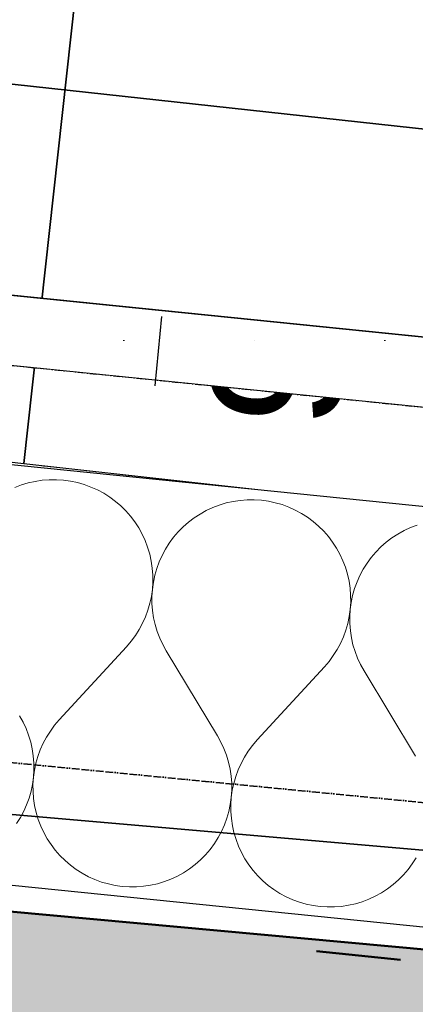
# Model space of a CAD drawing. Header units: millimetres. Extents: x -28761 to 4793, y -4271 to 20239.
# Tile 141 of 256: x -15615 to -15463, y 9489 to 9866. Entities that reach past the tile are written whole.
import ezdxf

# ---------------------------------------------------------------- set-up
doc = ezdxf.new("R2010")
doc.units = ezdxf.units.MM
doc.header["$MEASUREMENT"] = 0
for name, pattern in [('Telekomunikacni vodic', [9.25, 3, -0.75, 3, -0.75, 0.125, -0.75, 0.125, -0.75]), ('Wipeout_Contour', [1000, 0, -1000]), ('Čerchovaná M', [4.5, 2.5, -0.85, 0.3, -0.85]), ('Čárkovaná S', [2.5, 1.5, -1])]:
    doc.linetypes.add(name, pattern=pattern)
for name, color, linetype in [('5._POHLED ZÁPADNÍ_1_Interiér - schodiště', 7, 'Continuous'), ('5._POHLED ZÁPADNÍ_1_Konstrukce - nenosné', 7, 'Continuous'), ('5._POHLED ZÁPADNÍ_1_Konstrukce - nosné', 7, 'Continuous'), ('5._POHLED ZÁPADNÍ_1_Nové_Interiér - schodiště', 7, 'Continuous'), ('5._POHLED ZÁPADNÍ_1_Nové_Konstrukce - nosné', 7, 'Continuous'), ('5._POHLED ZÁPADNÍ_1_Nové_Otvory – Dveře', 7, 'Continuous'), ('5._POHLED ZÁPADNÍ_1_Nové_Výplně - Povrchové', 7, 'Continuous'), ('5._POHLED ZÁPADNÍ_1_Nové_Výplně – Řezové', 7, 'Continuous'), ('5._POHLED ZÁPADNÍ_1_Nové_ZJEDNODUŠENÝ DVŮR', 7, 'Continuous'), ('5._POHLED ZÁPADNÍ_1_TZB - elektroinstalace', 7, 'Continuous'), ('5._POHLED ZÁPADNÍ_1_Výplně – Řezové', 7, 'Continuous')]:
    doc.layers.add(name, color=color, linetype=linetype)
doc.styles.add('GENEROVANÝ_STYL_1', font='txt')

# ---------------------------------------------------------------- blocks, each defined once
blk = doc.blocks.new('*X42', base_point=(-30186.65, -6515.26))
at = {"layer": '5._POHLED ZÁPADNÍ_1_Nové_Výplně – Řezové', "color": 21, "linetype": 'Continuous', "lineweight": 20, "true_color": 0xffaaaa}
for p, q in [((-15614.17, 9687.59), (-15616.71, 9686.63)), ((-15611.56, 9688.38), (-15614.17, 9687.59)), ((-15608.91, 9688.97), (-15611.56, 9688.38)), ((-15606.22, 9689.38), (-15608.91, 9688.97)), ((-15603.51, 9689.59), (-15606.22, 9689.38)), ((-15600.79, 9689.6), (-15603.51, 9689.59)), ((-15598.07, 9689.43), (-15600.79, 9689.6)), ((-15595.38, 9689.06), (-15598.07, 9689.43)), ((-15592.72, 9688.49), (-15595.38, 9689.06)), ((-15590.1, 9687.74), (-15592.72, 9688.49)), ((-15587.55, 9686.81), (-15590.1, 9687.74)), ((-15585.06, 9685.69), (-15587.55, 9686.81)), ((-15582.67, 9684.4), (-15585.06, 9685.69)), ((-15580.37, 9682.95), (-15582.67, 9684.4)), ((-15578.18, 9681.33), (-15580.37, 9682.95)), ((-15576.12, 9679.56), (-15578.18, 9681.33)), ((-15574.18, 9677.65), (-15576.12, 9679.56)), ((-15540.91, 9678.95), (-15543.38, 9677.8)), ((-15538.37, 9679.92), (-15540.91, 9678.95)), ((-15535.76, 9680.7), (-15538.37, 9679.92)), ((-15533.11, 9681.29), (-15535.76, 9680.7)), ((-15530.42, 9681.7), (-15533.11, 9681.29)), ((-15527.71, 9681.91), (-15530.42, 9681.7)), ((-15524.98, 9681.93), (-15527.71, 9681.91)), ((-15522.27, 9681.75), (-15524.98, 9681.93)), ((-15519.57, 9681.38), (-15522.27, 9681.75)), ((-15516.91, 9680.82), (-15519.57, 9681.38)), ((-15514.3, 9680.06), (-15516.91, 9680.82)), ((-15511.74, 9679.13), (-15514.3, 9680.06)), ((-15509.26, 9678.01), (-15511.74, 9679.13)), ((-15572.39, 9675.6), (-15574.18, 9677.65)), ((-15570.75, 9673.43), (-15572.39, 9675.6)), ((-15548.04, 9675), (-15550.2, 9673.35)), ((-15545.76, 9676.48), (-15548.04, 9675)), ((-15543.38, 9677.8), (-15545.76, 9676.48)), ((-15506.87, 9676.72), (-15509.26, 9678.01)), ((-15504.57, 9675.27), (-15506.87, 9676.72)), ((-15502.38, 9673.65), (-15504.57, 9675.27)), ((-15569.26, 9671.15), (-15570.75, 9673.43)), ((-15567.94, 9668.77), (-15569.26, 9671.15)), ((-15552.25, 9671.56), (-15554.16, 9669.62)), ((-15550.2, 9673.35), (-15552.25, 9671.56)), ((-15500.31, 9671.88), (-15502.38, 9673.65)), ((-15498.38, 9669.97), (-15500.31, 9671.88)), ((-15465.11, 9671.27), (-15467.58, 9670.12)), ((-15462.57, 9672.24), (-15465.11, 9671.27)), ((-15566.8, 9666.3), (-15567.94, 9668.77)), ((-15555.93, 9667.56), (-15557.54, 9665.37)), ((-15554.16, 9669.62), (-15555.93, 9667.56)), ((-15496.59, 9667.92), (-15498.38, 9669.97)), ((-15494.94, 9665.75), (-15496.59, 9667.92)), ((-15472.23, 9667.32), (-15474.4, 9665.67)), ((-15469.96, 9668.8), (-15472.23, 9667.32)), ((-15467.58, 9670.12), (-15469.96, 9668.8)), ((-15565.84, 9663.76), (-15566.8, 9666.3)), ((-15565.05, 9661.16), (-15565.84, 9663.76)), ((-15557.54, 9665.37), (-15559, 9663.07)), ((-15493.46, 9663.47), (-15494.94, 9665.75)), ((-15492.14, 9661.09), (-15493.46, 9663.47)), ((-15476.45, 9663.88), (-15478.36, 9661.94)), ((-15474.4, 9665.67), (-15476.45, 9663.88)), ((-15564.46, 9658.5), (-15565.05, 9661.16)), ((-15560.29, 9660.67), (-15561.4, 9658.19)), ((-15559, 9663.07), (-15560.29, 9660.67)), ((-15491, 9658.63), (-15492.14, 9661.09)), ((-15480.13, 9659.88), (-15481.74, 9657.69)), ((-15478.36, 9661.94), (-15480.13, 9659.88)), ((-15564.06, 9655.81), (-15564.46, 9658.5)), ((-15563.85, 9653.1), (-15564.06, 9655.81)), ((-15561.4, 9658.19), (-15562.33, 9655.64)), ((-15490.03, 9656.08), (-15491, 9658.63)), ((-15489.25, 9653.48), (-15490.03, 9656.08)), ((-15481.74, 9657.69), (-15483.2, 9655.39)), ((-15563.83, 9650.38), (-15563.85, 9653.1)), ((-15563.08, 9653.02), (-15563.64, 9650.36)), ((-15562.33, 9655.64), (-15563.08, 9653.02)), ((-15488.66, 9650.82), (-15489.25, 9653.48)), ((-15484.49, 9652.99), (-15485.6, 9650.51)), ((-15483.2, 9655.39), (-15484.49, 9652.99)), ((-15564.01, 9647.66), (-15563.83, 9650.38)), ((-15563.64, 9650.36), (-15564.01, 9647.66)), ((-15488.26, 9648.13), (-15488.66, 9650.82)), ((-15485.6, 9650.51), (-15486.53, 9647.96)), ((-15564.95, 9642.31), (-15564.39, 9644.97)), ((-15564.39, 9644.97), (-15564.01, 9647.66)), ((-15564.01, 9647.66), (-15564.19, 9644.95)), ((-15564.19, 9644.95), (-15564.17, 9642.23)), ((-15488.05, 9645.42), (-15488.26, 9648.13)), ((-15488.03, 9642.7), (-15488.05, 9645.42)), ((-15487.28, 9645.34), (-15487.84, 9642.68)), ((-15486.53, 9647.96), (-15487.28, 9645.34)), ((-15565.7, 9639.69), (-15564.95, 9642.31)), ((-15564.17, 9642.23), (-15563.96, 9639.51)), ((-15488.21, 9639.98), (-15488.03, 9642.7)), ((-15487.84, 9642.68), (-15488.21, 9639.98)), ((-15567.76, 9634.66), (-15566.64, 9637.14)), ((-15566.64, 9637.14), (-15565.7, 9639.69)), ((-15563.96, 9639.51), (-15563.55, 9636.82)), ((-15489.15, 9634.63), (-15488.58, 9637.29)), ((-15488.58, 9637.29), (-15488.21, 9639.98)), ((-15488.21, 9639.98), (-15488.39, 9637.27)), ((-15488.39, 9637.27), (-15488.37, 9634.55)), ((-15569.05, 9632.26), (-15567.76, 9634.66)), ((-15563.55, 9636.82), (-15562.96, 9634.17)), ((-15562.96, 9634.17), (-15562.17, 9631.57)), ((-15489.9, 9632.01), (-15489.15, 9634.63)), ((-15488.37, 9634.55), (-15488.16, 9631.84)), ((-15572.12, 9627.78), (-15570.51, 9629.97)), ((-15570.51, 9629.97), (-15569.05, 9632.26)), ((-15562.17, 9631.57), (-15561.2, 9629.02)), ((-15491.95, 9626.98), (-15490.84, 9629.46)), ((-15490.84, 9629.46), (-15489.9, 9632.01)), ((-15488.16, 9631.84), (-15487.75, 9629.15)), ((-15573.89, 9625.71), (-15599.71, 9597.7)), ((-15573.89, 9625.71), (-15572.12, 9627.78)), ((-15561.2, 9629.02), (-15560.05, 9626.56)), ((-15560.05, 9626.56), (-15558.73, 9624.18)), ((-15493.24, 9624.58), (-15491.95, 9626.98)), ((-15487.75, 9629.15), (-15487.15, 9626.49)), ((-15487.15, 9626.49), (-15486.37, 9623.89)), ((-15558.73, 9624.18), (-15539.07, 9591.55)), ((-15496.32, 9620.1), (-15494.7, 9622.29)), ((-15494.7, 9622.29), (-15493.24, 9624.58)), ((-15486.37, 9623.89), (-15485.4, 9621.34)), ((-15498.09, 9618.03), (-15523.9, 9590.02)), ((-15498.09, 9618.03), (-15496.32, 9620.1)), ((-15485.4, 9621.34), (-15484.25, 9618.88)), ((-15484.25, 9618.88), (-15482.93, 9616.5)), ((-15482.93, 9616.5), (-15463.26, 9583.87)), ((-15613.55, 9596.85), (-15614.87, 9599.23)), ((-15612.4, 9594.39), (-15613.55, 9596.85)), ((-15601.48, 9595.63), (-15603.1, 9593.44)), ((-15599.71, 9597.7), (-15601.48, 9595.63)), ((-15611.43, 9591.84), (-15612.4, 9594.39)), ((-15610.65, 9589.24), (-15611.43, 9591.84)), ((-15603.1, 9593.44), (-15604.56, 9591.15)), ((-15610.05, 9586.59), (-15610.65, 9589.24)), ((-15605.85, 9588.75), (-15606.96, 9586.27)), ((-15604.56, 9591.15), (-15605.85, 9588.75)), ((-15537.74, 9589.17), (-15539.07, 9591.55)), ((-15536.6, 9586.71), (-15537.74, 9589.17)), ((-15525.68, 9587.95), (-15527.29, 9585.77)), ((-15523.9, 9590.02), (-15525.68, 9587.95)), ((-15609.64, 9583.9), (-15610.05, 9586.59)), ((-15606.96, 9586.27), (-15607.9, 9583.72)), ((-15535.63, 9584.17), (-15536.6, 9586.71)), ((-15534.84, 9581.56), (-15535.63, 9584.17)), ((-15527.29, 9585.77), (-15528.75, 9583.47)), ((-15609.43, 9581.18), (-15609.64, 9583.9)), ((-15609.41, 9578.46), (-15609.43, 9581.18)), ((-15608.65, 9581.1), (-15609.22, 9578.44)), ((-15607.9, 9583.72), (-15608.65, 9581.1)), ((-15534.25, 9578.91), (-15534.84, 9581.56)), ((-15530.04, 9581.07), (-15531.16, 9578.59)), ((-15528.75, 9583.47), (-15530.04, 9581.07)), ((-15609.59, 9575.75), (-15609.41, 9578.46)), ((-15609.22, 9578.44), (-15609.59, 9575.75)), ((-15533.84, 9576.22), (-15534.25, 9578.91)), ((-15531.16, 9578.59), (-15532.1, 9576.04)), ((-15610.52, 9570.39), (-15609.96, 9573.05)), ((-15609.96, 9573.05), (-15609.59, 9575.75)), ((-15609.59, 9575.75), (-15609.77, 9573.03)), ((-15609.77, 9573.03), (-15609.75, 9570.31)), ((-15533.63, 9573.5), (-15533.84, 9576.22)), ((-15533.61, 9570.78), (-15533.63, 9573.5)), ((-15532.85, 9573.42), (-15533.41, 9570.76)), ((-15532.1, 9576.04), (-15532.85, 9573.42)), ((-15611.27, 9567.77), (-15610.52, 9570.39)), ((-15609.75, 9570.31), (-15609.54, 9567.6)), ((-15533.79, 9568.07), (-15533.61, 9570.78)), ((-15533.41, 9570.76), (-15533.79, 9568.07)), ((-15612.2, 9565.22), (-15611.27, 9567.77)), ((-15609.54, 9567.6), (-15609.14, 9564.91)), ((-15534.72, 9562.71), (-15534.16, 9565.37)), ((-15534.16, 9565.37), (-15533.79, 9568.07)), ((-15533.79, 9568.07), (-15533.97, 9565.35)), ((-15533.97, 9565.35), (-15533.95, 9562.63)), ((-15614.6, 9560.34), (-15613.31, 9562.74)), ((-15613.31, 9562.74), (-15612.2, 9565.22)), ((-15609.14, 9564.91), (-15608.55, 9562.25)), ((-15608.55, 9562.25), (-15607.77, 9559.65)), ((-15535.46, 9560.1), (-15534.72, 9562.71)), ((-15533.95, 9562.63), (-15533.74, 9559.92)), ((-15616.06, 9558.04), (-15614.6, 9560.34)), ((-15607.77, 9559.65), (-15606.8, 9557.1)), ((-15536.4, 9557.54), (-15535.46, 9560.1)), ((-15533.74, 9559.92), (-15533.34, 9557.23)), ((-15606.8, 9557.1), (-15605.66, 9554.64)), ((-15605.66, 9554.64), (-15604.34, 9552.26)), ((-15538.8, 9552.66), (-15537.51, 9555.06)), ((-15537.51, 9555.06), (-15536.4, 9557.54)), ((-15533.34, 9557.23), (-15532.75, 9554.58)), ((-15532.75, 9554.58), (-15531.96, 9551.97)), ((-15604.34, 9552.26), (-15602.86, 9549.98)), ((-15541.87, 9548.17), (-15540.26, 9550.36)), ((-15540.26, 9550.36), (-15538.8, 9552.66)), ((-15531.96, 9551.97), (-15531, 9549.43)), ((-15602.86, 9549.98), (-15601.21, 9547.81)), ((-15601.21, 9547.81), (-15599.42, 9545.76)), ((-15543.64, 9546.11), (-15541.87, 9548.17)), ((-15531, 9549.43), (-15529.85, 9546.96)), ((-15529.85, 9546.96), (-15528.54, 9544.58)), ((-15599.42, 9545.76), (-15597.48, 9543.85)), ((-15597.48, 9543.85), (-15595.42, 9542.08)), ((-15547.6, 9542.38), (-15545.55, 9544.17)), ((-15545.55, 9544.17), (-15543.64, 9546.11)), ((-15528.54, 9544.58), (-15527.05, 9542.3)), ((-15466.07, 9540.5), (-15464.45, 9542.68)), ((-15464.45, 9542.68), (-15463, 9544.98)), ((-15595.42, 9542.08), (-15593.23, 9540.46)), ((-15593.23, 9540.46), (-15590.93, 9539.01)), ((-15590.93, 9539.01), (-15588.54, 9537.72)), ((-15554.42, 9537.93), (-15552.04, 9539.25)), ((-15552.04, 9539.25), (-15549.76, 9540.73)), ((-15549.76, 9540.73), (-15547.6, 9542.38)), ((-15527.05, 9542.3), (-15525.41, 9540.13)), ((-15525.41, 9540.13), (-15523.62, 9538.08)), ((-15467.84, 9538.43), (-15466.07, 9540.5)), ((-15588.54, 9537.72), (-15586.06, 9536.6)), ((-15586.06, 9536.6), (-15583.5, 9535.67)), ((-15583.5, 9535.67), (-15580.89, 9534.92)), ((-15562.04, 9535.03), (-15559.43, 9535.81)), ((-15559.43, 9535.81), (-15556.89, 9536.78)), ((-15556.89, 9536.78), (-15554.42, 9537.93)), ((-15523.62, 9538.08), (-15521.68, 9536.17)), ((-15521.68, 9536.17), (-15519.62, 9534.4)), ((-15471.79, 9534.7), (-15469.75, 9536.49)), ((-15469.75, 9536.49), (-15467.84, 9538.43)), ((-15580.89, 9534.92), (-15578.22, 9534.35)), ((-15578.22, 9534.35), (-15575.53, 9533.98)), ((-15575.53, 9533.98), (-15572.81, 9533.81)), ((-15572.81, 9533.81), (-15570.09, 9533.82)), ((-15570.09, 9533.82), (-15567.38, 9534.03)), ((-15567.38, 9534.03), (-15564.69, 9534.44)), ((-15564.69, 9534.44), (-15562.04, 9535.03)), ((-15519.62, 9534.4), (-15517.43, 9532.78)), ((-15517.43, 9532.78), (-15515.13, 9531.33)), ((-15478.62, 9530.25), (-15476.24, 9531.57)), ((-15476.24, 9531.57), (-15473.96, 9533.05)), ((-15473.96, 9533.05), (-15471.79, 9534.7)), ((-15515.13, 9531.33), (-15512.74, 9530.04)), ((-15512.74, 9530.04), (-15510.25, 9528.92)), ((-15510.25, 9528.92), (-15507.7, 9527.99)), ((-15507.7, 9527.99), (-15505.08, 9527.24)), ((-15486.23, 9527.35), (-15483.63, 9528.14)), ((-15483.63, 9528.14), (-15481.09, 9529.1)), ((-15481.09, 9529.1), (-15478.62, 9530.25)), ((-15505.08, 9527.24), (-15502.42, 9526.67)), ((-15502.42, 9526.67), (-15499.73, 9526.3)), ((-15499.73, 9526.3), (-15497.01, 9526.13)), ((-15497.01, 9526.13), (-15494.29, 9526.14)), ((-15494.29, 9526.14), (-15491.58, 9526.35)), ((-15491.58, 9526.35), (-15488.89, 9526.76)), ((-15488.89, 9526.76), (-15486.23, 9527.35))]:
    blk.add_line(p, q, dxfattribs=at)

msp = doc.modelspace()

# ---------------------------------------------------------------- hatches: boundary and pattern name
at = {"layer": '5._POHLED ZÁPADNÍ_1_Výplně – Řezové', "linetype": 'Continuous', "lineweight": 13}
for points in [[(-15830.59, 9543.75), (-15510.35, 8982.24), (-15501.06, 9513.61)], [(-15510.35, 8982.24), (-14433.33, 8883.71), (-14385.05, 9411.51), (-15501.06, 9513.61)]]:
    msp.add_hatch(color=254, dxfattribs=at).paths.add_polyline_path(points)

# ---------------------------------------------------------------- linework, layer by layer
at = {"layer": '5._POHLED ZÁPADNÍ_1_Konstrukce - nosné', "color": 7, "linetype": 'Continuous', "lineweight": 50, "flags": 128}
for points in [[(-14385.05, 9411.51), (-15830.59, 9543.75)], [(-15468.9, 9505.9), (-15501.14, 9509.25)]]:
    msp.add_lwpolyline(points, dxfattribs=at)
at = {"layer": '5._POHLED ZÁPADNÍ_1_Nové_Interiér - schodiště', "color": 1, "linetype": 'Continuous', "lineweight": 25}
for p, q in [((-14460.38, 9567.99), (-17054.49, 9855.61)), ((-17055.81, 9843.68), (-14461.71, 9556.06))]:
    msp.add_line(p, q, dxfattribs=at)
at = {"layer": '5._POHLED ZÁPADNÍ_1_Nové_Interiér - schodiště', "color": 1, "linetype": 'Čárkovaná S', "lineweight": 25, "flags": 128}
for points in [[(-15787.27, 10620.62), (-15886.45, 9726.1), (-15598.21, 9694.15), (-15499.03, 10588.66)], [(-15499.03, 10588.66), (-15598.21, 9694.15), (-15309.98, 9662.19), (-15210.8, 10556.71)]]:
    msp.add_lwpolyline(points, close=True, dxfattribs=at)

# ---------------------------------------------------------------- next in the draw order: wipeouts: each hides what was drawn before it
at = {"color": 254, "linetype": 'Wipeout_Contour', "lineweight": 0, "ltscale": 74844.837267}
msp.add_wipeout([(-15514.14, 10590.34), (-15802.37, 10622.3), (-15901.55, 9727.78), (-15613.32, 9695.82)], dxfattribs=at).dxf.layer = '5._POHLED ZÁPADNÍ_1_Nové_Výplně - Povrchové'

# ---------------------------------------------------------------- next in the draw order: linework, layer by layer
at = {"layer": '5._POHLED ZÁPADNÍ_1_Nové_Interiér - schodiště', "color": 1, "linetype": 'Continuous', "lineweight": 25}
for p, q in [((-15613.32, 9695.82), (-15514.14, 10590.34)), ((-15901.55, 9727.78), (-15613.32, 9695.82))]:
    msp.add_line(p, q, dxfattribs=at)

# ---------------------------------------------------------------- next in the draw order: wipeouts: each hides what was drawn before it
at = {"color": 254, "linetype": 'Wipeout_Contour', "lineweight": 0, "ltscale": 73809.272808}
msp.add_wipeout([(-15225.91, 10558.38), (-15514.14, 10590.34), (-15613.32, 9695.82), (-15325.09, 9663.86)], dxfattribs=at).dxf.layer = '5._POHLED ZÁPADNÍ_1_Nové_Výplně - Povrchové'

# ---------------------------------------------------------------- next in the draw order: hatches: boundary and pattern name
at = {"layer": '5._POHLED ZÁPADNÍ_1_Výplně – Řezové', "linetype": 'Continuous', "lineweight": 13}
msp.add_hatch(color=254, dxfattribs=at).paths.add_polyline_path([(-17216.5, 9320.82), (-17217.54, 9310.88), (-15507.72, 9132.91), (-15468.9, 9505.9), (-17128.98, 9678.69), (-17154.87, 9430.03), (-17204.6, 9435.21)])

# ---------------------------------------------------------------- next in the draw order: linework, layer by layer
at = {"layer": '5._POHLED ZÁPADNÍ_1_Nové_Interiér - schodiště', "color": 1, "linetype": 'Continuous', "lineweight": 25}
for p, q in [((-15514.14, 10590.34), (-15613.32, 9695.82)), ((-15613.32, 9695.82), (-15325.09, 9663.86))]:
    msp.add_line(p, q, dxfattribs=at)

# ---------------------------------------------------------------- next in the draw order: texts
at = {"layer": '5._POHLED ZÁPADNÍ_1_Interiér - schodiště', "color": 1, "linetype": 'Continuous', "lineweight": 25, "insert": (-15514.39, 9749.21), "char_height": 50, "attachment_point": 4, "rotation": 263.6732, "style": 'GENEROVANÝ_STYL_1'}
msp.add_mtext('\\A1;{\\pql;\\fArial|b0|i0|c238|p38;6}', dxfattribs=at)

# ---------------------------------------------------------------- next in the draw order: wipeouts: each hides what was drawn before it
at = {"color": 254, "linetype": 'Wipeout_Contour', "lineweight": 0, "ltscale": 73963.913487}
msp.add_wipeout([(-17161.72, 9851.66), (-17177.84, 9692.48), (-14385.17, 9409.56), (-14367.89, 9568.63)], dxfattribs=at).dxf.layer = '5._POHLED ZÁPADNÍ_1_Nové_Výplně – Řezové'

# ---------------------------------------------------------------- next in the draw order: linework, layer by layer
at = {"layer": '5._POHLED ZÁPADNÍ_1_Nové_Konstrukce - nosné', "color": 1, "linetype": 'Continuous', "lineweight": 25, "flags": 128}
for points in [[(-14367.89, 9568.63), (-17161.72, 9851.66)], [(-17177.84, 9692.48), (-14385.17, 9409.56)]]:
    msp.add_lwpolyline(points, dxfattribs=at)
at = {"layer": '5._POHLED ZÁPADNÍ_1_TZB - elektroinstalace', "color": 92, "linetype": 'Telekomunikacni vodic', "lineweight": 35, "true_color": 0x00d700, "flags": 128}
msp.add_lwpolyline([(-19818.94, 9403.56), (-19818.94, 9988.28), (-13443.94, 9370.78), (-13443.94, 9600.78)], dxfattribs=at)
msp.add_lwpolyline([(-19818.94, 9403.56), (-19818.94, 9988.28), (-13443.94, 9370.78), (-13443.94, 9600.78)], dxfattribs=at)
at = {"layer": '5._POHLED ZÁPADNÍ_1_TZB - elektroinstalace', "color": 92, "linetype": 'Continuous', "lineweight": 35, "true_color": 0x00d700, "flags": 128}
for points in [[(-16854.45, 9975.78), (-15248.94, 9800.78)], [(-13193.94, 1600.78), (-13193.94, 975.78), (-15568.94, 975.78), (-15568.94, 5100.78), (-16068.94, 5100.78), (-16068.94, 9600.78), (-13193.94, 9350.78)], [(-13193.94, 1600.78), (-13193.94, 975.78), (-15568.94, 975.78), (-15568.94, 5100.78), (-16068.94, 5100.78), (-16068.94, 9600.78), (-13193.94, 9350.78)]]:
    msp.add_lwpolyline(points, dxfattribs=at)

# ---------------------------------------------------------------- next in the draw order: block references
at = {"layer": '5._POHLED ZÁPADNÍ_1_Konstrukce - nenosné', "color": 9, "linetype": 'Continuous', "lineweight": 13}
msp.add_blockref('*X42', (-30186.65, -6515.26), dxfattribs=at)

# ---------------------------------------------------------------- next in the draw order: wipeouts: each hides what was drawn before it
at = {"color": 254, "linetype": 'Wipeout_Contour', "lineweight": 0, "ltscale": 74383.184884}
msp.add_wipeout([(-17068.19, 9907.24), (-17070.87, 9880.77), (-14561.5, 9626.25), (-14558.83, 9652.72)], dxfattribs=at).dxf.layer = '5._POHLED ZÁPADNÍ_1_Nové_Výplně – Řezové'

# ---------------------------------------------------------------- next in the draw order: hatches: boundary and pattern name
at = {"layer": '5._POHLED ZÁPADNÍ_1_Nové_Výplně – Řezové', "linetype": 'Continuous', "lineweight": 20, "true_color": 0xffaaaa}
h = msp.add_hatch(dxfattribs=at)
h.set_pattern_fill('Omítka_01_0001', color=21, style=0, pattern_type=2)
h.set_pattern_definition([(0, (0, 0), (0, 86.60254), [0, -50]), (0, (25, 43.3), (0, 86.60254), [0, -50])])
h.paths.add_polyline_path([(-17068.19, 9907.24), (-17070.87, 9880.77), (-14561.5, 9626.25), (-14558.83, 9652.72)])

# ---------------------------------------------------------------- next in the draw order: wipeouts: each hides what was drawn before it
at = {"color": 254, "linetype": 'Wipeout_Contour', "lineweight": 0, "ltscale": 55713.231724}
msp.add_wipeout([(-14558.82, 9652.79), (-18199.82, 10022.08), (-14558.83, 9652.72)], dxfattribs=at).dxf.layer = '5._POHLED ZÁPADNÍ_1_Nové_Výplně - Povrchové'

# ---------------------------------------------------------------- next in the draw order: linework, layer by layer
at = {"layer": '5._POHLED ZÁPADNÍ_1_Nové_Otvory – Dveře', "color": 1, "linetype": 'Continuous', "lineweight": 25}
msp.add_line((-15560.48, 9752.03), (-15563.11, 9725.56), dxfattribs=at)
at = {"layer": '5._POHLED ZÁPADNÍ_1_Nové_ZJEDNODUŠENÝ DVŮR', "color": 1, "linetype": 'Continuous', "lineweight": 25}
for p, q in [((-17068.19, 9907.24), (-14558.83, 9652.72)), ((-17070.87, 9880.77), (-14561.5, 9626.25)), ((-15560.48, 9752.03), (-15563.11, 9725.56))]:
    msp.add_line(p, q, dxfattribs=at)
at = {"layer": '5._POHLED ZÁPADNÍ_1_Nové_ZJEDNODUŠENÝ DVŮR', "color": 1, "linetype": 'Continuous', "lineweight": 25, "flags": 128}
msp.add_lwpolyline([(-14558.82, 9652.79), (-18199.82, 10022.08)], dxfattribs=at)
at = {"layer": '5._POHLED ZÁPADNÍ_1_Nové_ZJEDNODUŠENÝ DVŮR', "color": 1, "linetype": 'Čerchovaná M', "lineweight": 25, "flags": 128}
msp.add_lwpolyline([(-18202.51, 9995.48), (-14561.51, 9626.19)], dxfattribs=at)

doc.saveas('drawing.dxf')
